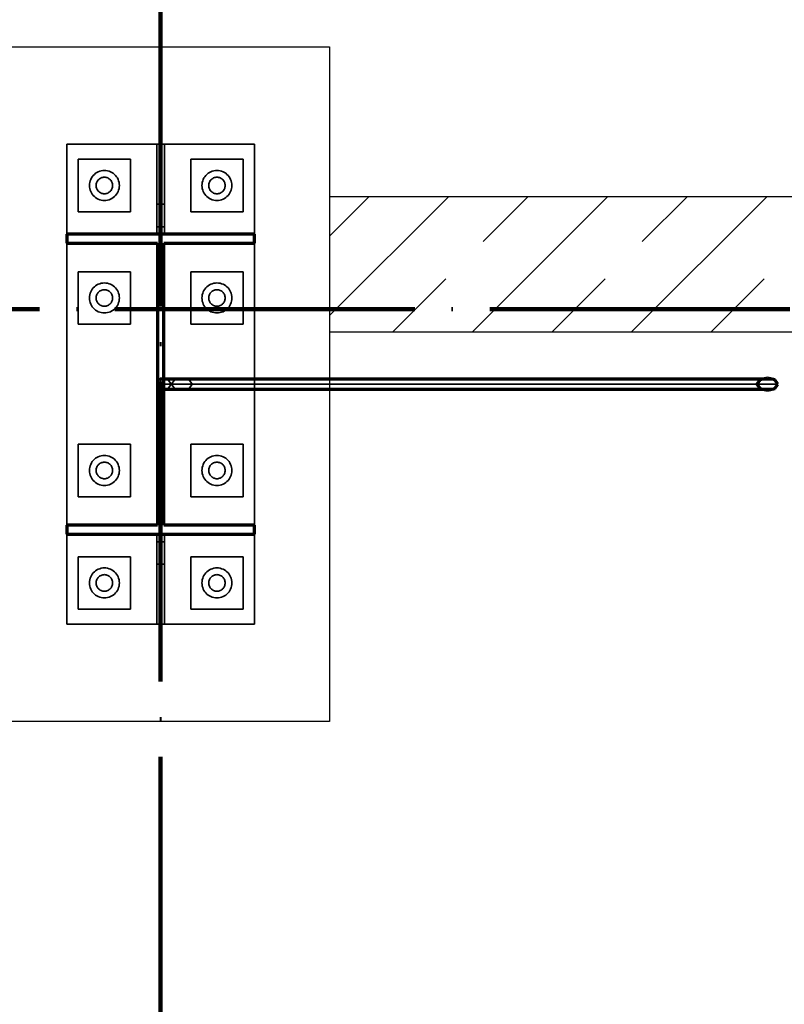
# Model space of a CAD drawing. Header units: millimetres. Extents: x 0 to 60000, y 0 to 29700.
# Tile 24 of 86: x 11731 to 12750, y 20848 to 22161. Entities that reach past the tile are written whole.
import ezdxf

# ---------------------------------------------------------------- set-up
doc = ezdxf.new("R2010")
doc.units = ezdxf.units.MM
for name, pattern in [('ALL_S16', [170, 100, -70]), ('STRICHPUNKT2_S11', [500, 400, -50, 0, -50]), ('STRICHPUNKT2_S5', [1100, 800, -100, 100, -100]), ('VERDECKT2_S2', [270, 200, -70])]:
    doc.linetypes.add(name, pattern=pattern)
for name, color, linetype, lineweight in [('AS_Belki', 7, 'Continuous', 25), ('AS_Blachy', 7, 'Continuous', 25), ('Osie', 30, 'STRICHPUNKT2_S5', 18), ('Standard', 7, 'Continuous', 25), ('Ściana nośna', 7, 'Continuous', 70)]:
    doc.layers.add(name, color=color, linetype=linetype, lineweight=lineweight)

msp = doc.modelspace()

# ---------------------------------------------------------------- linework, layer by layer
at = {"layer": 'AS_Belki', "color": 30, "linetype": 'Continuous', "lineweight": 70, "transparency": 33554687}
for p, q in [((12717.9, 21680.4), (12713.8, 21674.8)), ((12727.7, 21682.8), (12717.9, 21680.4)), ((12737.5, 21680.4), (12727.7, 21682.8)), ((12741.6, 21674.8), (12737.5, 21680.4)), ((12713.8, 21674.8), (12717.9, 21669.1)), ((12717.9, 21669.1), (12727.7, 21666.8)), ((12727.7, 21666.8), (12737.5, 21669.1)), ((12737.5, 21669.1), (12741.6, 21674.8))]:
    msp.add_line(p, q, dxfattribs=at)
at = {"layer": 'AS_Blachy', "color": 30, "linetype": 'Continuous', "lineweight": 70, "transparency": 33554687}
for p, q in [((11794, 21874.8), (11794, 21862.8)), ((12044, 21874.8), (11794, 21874.8)), ((12044, 21862.8), (12044, 21874.8)), ((11794, 21862.8), (11915, 21862.8)), ((11915, 21862.8), (11915, 21486.8)), ((11923, 21862.8), (12044, 21862.8)), ((11923, 21486.8), (11923, 21862.8)), ((11794, 21486.8), (11794, 21474.8)), ((11915, 21486.8), (11794, 21486.8)), ((12044, 21486.8), (11923, 21486.8)), ((12044, 21474.8), (12044, 21486.8)), ((11794, 21474.8), (12044, 21474.8))]:
    msp.add_line(p, q, dxfattribs=at)
at = {"layer": 'Osie', "color": 1, "linetype": 'STRICHPUNKT2_S11', "lineweight": 140, "transparency": 33554687}
for p, q in [((11919, 4274.8), (11919, 25274.8)), ((3356, 21774.8), (44814, 21774.8))]:
    msp.add_line(p, q, dxfattribs=at)
at = {"layer": 'Standard', "color": 3, "linetype": 'Continuous', "lineweight": 25, "transparency": 33554687}
for p, q in [((11694, 22124.8), (12144, 22124.8)), ((12144, 22124.8), (12144, 21924.8)), ((12144, 21744.8), (12144, 21224.8)), ((12144, 21224.8), (11694, 21224.8))]:
    msp.add_line(p, q, dxfattribs=at)
at = {"layer": 'Standard', "color": 8, "linetype": 'Continuous', "lineweight": 35, "transparency": 33554687}
for p, q in [((11794, 21874.8), (11794, 21994.8)), ((11794, 21994.8), (11914, 21994.8)), ((11914, 21994.8), (11914, 21914.8)), ((11914, 21994.8), (11924, 21994.8)), ((11924, 21994.8), (12044, 21994.8)), ((11924, 21994.8), (11924, 21914.8)), ((12044, 21994.8), (12044, 21874.8)), ((11809, 21904.8), (11809, 21974.8)), ((11809, 21974.8), (11879, 21974.8)), ((11879, 21974.8), (11879, 21904.8)), ((11959, 21904.8), (11959, 21974.8)), ((11959, 21974.8), (12029, 21974.8)), ((12029, 21974.8), (12029, 21904.8)), ((11833.2, 21942.1), (11833, 21940.9)), ((11833, 21940.9), (11833, 21939.8)), ((11833, 21939.8), (11833, 21938.6)), ((11833.5, 21943.2), (11833.2, 21942.1)), ((11833.9, 21944.2), (11833.5, 21943.2)), ((11834.5, 21945.3), (11833.9, 21944.2)), ((11835.1, 21946.2), (11834.5, 21945.3)), ((11835.8, 21947.1), (11835.1, 21946.2)), ((11836.6, 21947.9), (11835.8, 21947.1)), ((11837.5, 21948.7), (11836.6, 21947.9)), ((11838.5, 21949.3), (11837.5, 21948.7)), ((11839.5, 21949.8), (11838.5, 21949.3)), ((11840.6, 21950.2), (11839.5, 21949.8)), ((11841.7, 21950.5), (11840.6, 21950.2)), ((11842.8, 21950.7), (11841.7, 21950.5)), ((11844, 21950.8), (11842.8, 21950.7)), ((11845.1, 21950.7), (11844, 21950.8)), ((11846.3, 21950.5), (11845.1, 21950.7)), ((11847.4, 21950.2), (11846.3, 21950.5)), ((11848.4, 21949.8), (11847.4, 21950.2)), ((11849.5, 21949.3), (11848.4, 21949.8)), ((11850.4, 21948.7), (11849.5, 21949.3)), ((11851.3, 21947.9), (11850.4, 21948.7)), ((11852.2, 21947.1), (11851.3, 21947.9)), ((11852.9, 21946.2), (11852.2, 21947.1)), ((11853.5, 21945.3), (11852.9, 21946.2)), ((11854, 21944.2), (11853.5, 21945.3)), ((11854.4, 21943.2), (11854, 21944.2)), ((11854.7, 21942.1), (11854.4, 21943.2)), ((11854.9, 21940.9), (11854.7, 21942.1)), ((11855, 21939.8), (11854.9, 21940.9)), ((11854.9, 21938.6), (11855, 21939.8)), ((11983.2, 21942.1), (11983, 21940.9)), ((11983, 21940.9), (11983, 21939.8)), ((11983, 21939.8), (11983, 21938.6)), ((11983.5, 21943.2), (11983.2, 21942.1)), ((11983.9, 21944.2), (11983.5, 21943.2)), ((11984.4, 21945.3), (11983.9, 21944.2)), ((11985.1, 21946.2), (11984.4, 21945.3)), ((11985.8, 21947.1), (11985.1, 21946.2)), ((11986.6, 21947.9), (11985.8, 21947.1)), ((11987.5, 21948.7), (11986.6, 21947.9)), ((11988.5, 21949.3), (11987.5, 21948.7)), ((11989.5, 21949.8), (11988.5, 21949.3)), ((11990.6, 21950.2), (11989.5, 21949.8)), ((11991.7, 21950.5), (11990.6, 21950.2)), ((11992.8, 21950.7), (11991.7, 21950.5)), ((11994, 21950.8), (11992.8, 21950.7)), ((11995.1, 21950.7), (11994, 21950.8)), ((11996.3, 21950.5), (11995.1, 21950.7)), ((11997.4, 21950.2), (11996.3, 21950.5)), ((11998.5, 21949.8), (11997.4, 21950.2)), ((11999.5, 21949.3), (11998.5, 21949.8)), ((12000.4, 21948.7), (11999.5, 21949.3)), ((12001.3, 21947.9), (12000.4, 21948.7)), ((12002.1, 21947.1), (12001.3, 21947.9)), ((12002.9, 21946.2), (12002.1, 21947.1)), ((12003.5, 21945.3), (12002.9, 21946.2)), ((12004, 21944.2), (12003.5, 21945.3)), ((12004.4, 21943.2), (12004, 21944.2)), ((12004.7, 21942.1), (12004.4, 21943.2)), ((12004.9, 21940.9), (12004.7, 21942.1)), ((12005, 21939.8), (12004.9, 21940.9)), ((12004.9, 21938.6), (12005, 21939.8)), ((11833, 21938.6), (11833.2, 21937.5)), ((11833.2, 21937.5), (11833.5, 21936.4)), ((11833.5, 21936.4), (11833.9, 21935.3)), ((11833.9, 21935.3), (11834.5, 21934.3)), ((11834.5, 21934.3), (11835.1, 21933.3)), ((11835.1, 21933.3), (11835.8, 21932.4)), ((11835.8, 21932.4), (11836.6, 21931.6)), ((11836.6, 21931.6), (11837.5, 21930.9)), ((11837.5, 21930.9), (11838.5, 21930.2)), ((11838.5, 21930.2), (11839.5, 21929.7)), ((11839.5, 21929.7), (11840.6, 21929.3)), ((11840.6, 21929.3), (11841.7, 21929)), ((11841.7, 21929), (11842.8, 21928.8)), ((11842.8, 21928.8), (11844, 21928.8)), ((11844, 21928.8), (11845.1, 21928.8)), ((11845.1, 21928.8), (11846.3, 21929)), ((11846.3, 21929), (11847.4, 21929.3)), ((11847.4, 21929.3), (11848.4, 21929.7)), ((11848.4, 21929.7), (11849.5, 21930.2)), ((11849.5, 21930.2), (11850.4, 21930.9)), ((11850.4, 21930.9), (11851.3, 21931.6)), ((11851.3, 21931.6), (11852.2, 21932.4)), ((11852.2, 21932.4), (11852.9, 21933.3)), ((11852.9, 21933.3), (11853.5, 21934.3)), ((11853.5, 21934.3), (11854, 21935.3)), ((11854, 21935.3), (11854.4, 21936.4)), ((11854.4, 21936.4), (11854.7, 21937.5)), ((11854.7, 21937.5), (11854.9, 21938.6)), ((11983, 21938.6), (11983.2, 21937.5)), ((11983.2, 21937.5), (11983.5, 21936.4)), ((11983.5, 21936.4), (11983.9, 21935.3)), ((11983.9, 21935.3), (11984.4, 21934.3)), ((11984.4, 21934.3), (11985.1, 21933.3)), ((11985.1, 21933.3), (11985.8, 21932.4)), ((11985.8, 21932.4), (11986.6, 21931.6)), ((11986.6, 21931.6), (11987.5, 21930.9)), ((11987.5, 21930.9), (11988.5, 21930.2)), ((11988.5, 21930.2), (11989.5, 21929.7)), ((11989.5, 21929.7), (11990.6, 21929.3)), ((11990.6, 21929.3), (11991.7, 21929)), ((11991.7, 21929), (11992.8, 21928.8)), ((11992.8, 21928.8), (11994, 21928.8)), ((11994, 21928.8), (11995.1, 21928.8)), ((11995.1, 21928.8), (11996.3, 21929)), ((11996.3, 21929), (11997.4, 21929.3)), ((11997.4, 21929.3), (11998.5, 21929.7)), ((11998.5, 21929.7), (11999.5, 21930.2)), ((11999.5, 21930.2), (12000.4, 21930.9)), ((12000.4, 21930.9), (12001.3, 21931.6)), ((12001.3, 21931.6), (12002.1, 21932.4)), ((12002.1, 21932.4), (12002.9, 21933.3)), ((12002.9, 21933.3), (12003.5, 21934.3)), ((12003.5, 21934.3), (12004, 21935.3)), ((12004, 21935.3), (12004.4, 21936.4)), ((12004.4, 21936.4), (12004.7, 21937.5)), ((12004.7, 21937.5), (12004.9, 21938.6)), ((11914, 21914.8), (11914, 21874.8)), ((11914, 21914.8), (11924, 21914.8)), ((11924, 21914.8), (11924, 21874.8)), ((11879, 21904.8), (11809, 21904.8)), ((12029, 21904.8), (11959, 21904.8)), ((11794, 21486.8), (11794, 21862.8)), ((12044, 21862.8), (12044, 21682.8)), ((11809, 21754.8), (11809, 21824.8)), ((11809, 21824.8), (11879, 21824.8)), ((11879, 21824.8), (11879, 21754.8)), ((11959, 21754.8), (11959, 21824.8)), ((11959, 21824.8), (12029, 21824.8)), ((12029, 21824.8), (12029, 21754.8)), ((11835.1, 21796.2), (11834.5, 21795.3)), ((11835.8, 21797.1), (11835.1, 21796.2)), ((11836.6, 21797.9), (11835.8, 21797.1)), ((11837.5, 21798.7), (11836.6, 21797.9)), ((11838.5, 21799.3), (11837.5, 21798.7)), ((11839.5, 21799.8), (11838.5, 21799.3)), ((11840.6, 21800.2), (11839.5, 21799.8)), ((11841.7, 21800.5), (11840.6, 21800.2)), ((11842.8, 21800.7), (11841.7, 21800.5)), ((11844, 21800.8), (11842.8, 21800.7)), ((11845.1, 21800.7), (11844, 21800.8)), ((11846.3, 21800.5), (11845.1, 21800.7)), ((11847.4, 21800.2), (11846.3, 21800.5)), ((11848.4, 21799.8), (11847.4, 21800.2)), ((11849.5, 21799.3), (11848.4, 21799.8)), ((11850.4, 21798.7), (11849.5, 21799.3)), ((11851.3, 21797.9), (11850.4, 21798.7)), ((11852.2, 21797.1), (11851.3, 21797.9)), ((11852.9, 21796.2), (11852.2, 21797.1)), ((11853.5, 21795.3), (11852.9, 21796.2)), ((11985.1, 21796.2), (11984.4, 21795.3)), ((11985.8, 21797.1), (11985.1, 21796.2)), ((11986.6, 21797.9), (11985.8, 21797.1)), ((11987.5, 21798.7), (11986.6, 21797.9)), ((11988.5, 21799.3), (11987.5, 21798.7)), ((11989.5, 21799.8), (11988.5, 21799.3)), ((11990.6, 21800.2), (11989.5, 21799.8)), ((11991.7, 21800.5), (11990.6, 21800.2)), ((11992.8, 21800.7), (11991.7, 21800.5)), ((11994, 21800.8), (11992.8, 21800.7)), ((11995.1, 21800.7), (11994, 21800.8)), ((11996.3, 21800.5), (11995.1, 21800.7)), ((11997.4, 21800.2), (11996.3, 21800.5)), ((11998.5, 21799.8), (11997.4, 21800.2)), ((11999.5, 21799.3), (11998.5, 21799.8)), ((12000.4, 21798.7), (11999.5, 21799.3)), ((12001.3, 21797.9), (12000.4, 21798.7)), ((12002.1, 21797.1), (12001.3, 21797.9)), ((12002.9, 21796.2), (12002.1, 21797.1)), ((12003.5, 21795.3), (12002.9, 21796.2)), ((11833.2, 21792.1), (11833, 21790.9)), ((11833, 21790.9), (11833, 21789.8)), ((11833, 21789.8), (11833, 21788.6)), ((11833, 21788.6), (11833.2, 21787.5)), ((11833.5, 21793.2), (11833.2, 21792.1)), ((11833.2, 21787.5), (11833.5, 21786.4)), ((11833.9, 21794.2), (11833.5, 21793.2)), ((11833.5, 21786.4), (11833.9, 21785.3)), ((11834.5, 21795.3), (11833.9, 21794.2)), ((11833.9, 21785.3), (11834.5, 21784.3)), ((11834.5, 21784.3), (11835.1, 21783.3)), ((11835.1, 21783.3), (11835.8, 21782.4)), ((11835.8, 21782.4), (11836.6, 21781.6)), ((11851.3, 21781.6), (11852.2, 21782.4)), ((11852.2, 21782.4), (11852.9, 21783.3)), ((11852.9, 21783.3), (11853.5, 21784.3)), ((11854, 21794.2), (11853.5, 21795.3)), ((11853.5, 21784.3), (11854, 21785.3)), ((11854.4, 21793.2), (11854, 21794.2)), ((11854, 21785.3), (11854.4, 21786.4)), ((11854.7, 21792.1), (11854.4, 21793.2)), ((11854.4, 21786.4), (11854.7, 21787.5)), ((11854.9, 21790.9), (11854.7, 21792.1)), ((11854.7, 21787.5), (11854.9, 21788.6)), ((11855, 21789.8), (11854.9, 21790.9)), ((11854.9, 21788.6), (11855, 21789.8)), ((11983.2, 21792.1), (11983, 21790.9)), ((11983, 21790.9), (11983, 21789.8)), ((11983, 21789.8), (11983, 21788.6)), ((11983, 21788.6), (11983.2, 21787.5)), ((11983.5, 21793.2), (11983.2, 21792.1)), ((11983.2, 21787.5), (11983.5, 21786.4)), ((11983.9, 21794.2), (11983.5, 21793.2)), ((11983.5, 21786.4), (11983.9, 21785.3)), ((11984.4, 21795.3), (11983.9, 21794.2)), ((11983.9, 21785.3), (11984.4, 21784.3)), ((11984.4, 21784.3), (11985.1, 21783.3)), ((11985.1, 21783.3), (11985.8, 21782.4)), ((11985.8, 21782.4), (11986.6, 21781.6)), ((12001.3, 21781.6), (12002.1, 21782.4)), ((12002.1, 21782.4), (12002.9, 21783.3)), ((12002.9, 21783.3), (12003.5, 21784.3)), ((12004, 21794.2), (12003.5, 21795.3)), ((12003.5, 21784.3), (12004, 21785.3)), ((12004.4, 21793.2), (12004, 21794.2)), ((12004, 21785.3), (12004.4, 21786.4)), ((12004.7, 21792.1), (12004.4, 21793.2)), ((12004.4, 21786.4), (12004.7, 21787.5)), ((12004.9, 21790.9), (12004.7, 21792.1)), ((12004.7, 21787.5), (12004.9, 21788.6)), ((12005, 21789.8), (12004.9, 21790.9)), ((12004.9, 21788.6), (12005, 21789.8)), ((11836.6, 21781.6), (11837.5, 21780.9)), ((11837.5, 21780.9), (11838.5, 21780.2)), ((11838.5, 21780.2), (11839.5, 21779.7)), ((11839.5, 21779.7), (11840.6, 21779.3)), ((11840.6, 21779.3), (11841.7, 21779)), ((11841.7, 21779), (11842.8, 21778.8)), ((11842.8, 21778.8), (11844, 21778.8)), ((11844, 21778.8), (11845.1, 21778.8)), ((11845.1, 21778.8), (11846.3, 21779)), ((11846.3, 21779), (11847.4, 21779.3)), ((11847.4, 21779.3), (11848.4, 21779.7)), ((11848.4, 21779.7), (11849.5, 21780.2)), ((11849.5, 21780.2), (11850.4, 21780.9)), ((11850.4, 21780.9), (11851.3, 21781.6)), ((11986.6, 21781.6), (11987.5, 21780.9)), ((11987.5, 21780.9), (11988.5, 21780.2)), ((11988.5, 21780.2), (11989.5, 21779.7)), ((11989.5, 21779.7), (11990.6, 21779.3)), ((11990.6, 21779.3), (11991.7, 21779)), ((11991.7, 21779), (11992.8, 21778.8)), ((11992.8, 21778.8), (11994, 21778.8)), ((11994, 21778.8), (11995.1, 21778.8)), ((11995.1, 21778.8), (11996.3, 21779)), ((11996.3, 21779), (11997.4, 21779.3)), ((11997.4, 21779.3), (11998.5, 21779.7)), ((11998.5, 21779.7), (11999.5, 21780.2)), ((11999.5, 21780.2), (12000.4, 21780.9)), ((12000.4, 21780.9), (12001.3, 21781.6)), ((11879, 21754.8), (11809, 21754.8)), ((12029, 21754.8), (11959, 21754.8)), ((11933.4, 21674.8), (11937.5, 21680.4)), ((11937.5, 21680.4), (11947.3, 21682.8)), ((12717.9, 21680.4), (11937.5, 21680.4)), ((12727.7, 21682.8), (11947.3, 21682.8)), ((11937.5, 21669.1), (11933.4, 21674.8)), ((12713.8, 21674.8), (11933.4, 21674.8)), ((11947.3, 21666.8), (11937.5, 21669.1)), ((12717.9, 21669.1), (11937.5, 21669.1)), ((11947.3, 21666.8), (12727.7, 21666.8)), ((12044, 21666.8), (12044, 21486.8)), ((11809, 21524.8), (11809, 21594.8)), ((11809, 21594.8), (11879, 21594.8)), ((11879, 21594.8), (11879, 21524.8)), ((11959, 21524.8), (11959, 21594.8)), ((11959, 21594.8), (12029, 21594.8)), ((12029, 21594.8), (12029, 21524.8)), ((11833.2, 21562.1), (11833, 21560.9)), ((11833, 21560.9), (11833, 21559.8)), ((11833, 21559.8), (11833, 21558.6)), ((11833.5, 21563.2), (11833.2, 21562.1)), ((11833.9, 21564.2), (11833.5, 21563.2)), ((11834.5, 21565.3), (11833.9, 21564.2)), ((11835.1, 21566.2), (11834.5, 21565.3)), ((11835.8, 21567.1), (11835.1, 21566.2)), ((11836.6, 21568), (11835.8, 21567.1)), ((11837.5, 21568.7), (11836.6, 21568)), ((11838.5, 21569.3), (11837.5, 21568.7)), ((11839.5, 21569.8), (11838.5, 21569.3)), ((11840.6, 21570.2), (11839.5, 21569.8)), ((11841.7, 21570.5), (11840.6, 21570.2)), ((11842.8, 21570.7), (11841.7, 21570.5)), ((11844, 21570.8), (11842.8, 21570.7)), ((11845.1, 21570.7), (11844, 21570.8)), ((11846.3, 21570.5), (11845.1, 21570.7)), ((11847.4, 21570.2), (11846.3, 21570.5)), ((11848.4, 21569.8), (11847.4, 21570.2)), ((11849.5, 21569.3), (11848.4, 21569.8)), ((11850.4, 21568.7), (11849.5, 21569.3)), ((11851.3, 21568), (11850.4, 21568.7)), ((11852.2, 21567.1), (11851.3, 21568)), ((11852.9, 21566.2), (11852.2, 21567.1)), ((11853.5, 21565.3), (11852.9, 21566.2)), ((11854, 21564.2), (11853.5, 21565.3)), ((11854.4, 21563.2), (11854, 21564.2)), ((11854.7, 21562.1), (11854.4, 21563.2)), ((11854.9, 21560.9), (11854.7, 21562.1)), ((11855, 21559.8), (11854.9, 21560.9)), ((11854.9, 21558.6), (11855, 21559.8)), ((11983.2, 21562.1), (11983, 21560.9)), ((11983, 21560.9), (11983, 21559.8)), ((11983, 21559.8), (11983, 21558.6)), ((11983.5, 21563.2), (11983.2, 21562.1)), ((11983.9, 21564.2), (11983.5, 21563.2)), ((11984.4, 21565.3), (11983.9, 21564.2)), ((11985.1, 21566.2), (11984.4, 21565.3)), ((11985.8, 21567.1), (11985.1, 21566.2)), ((11986.6, 21568), (11985.8, 21567.1)), ((11987.5, 21568.7), (11986.6, 21568)), ((11988.5, 21569.3), (11987.5, 21568.7)), ((11989.5, 21569.8), (11988.5, 21569.3)), ((11990.6, 21570.2), (11989.5, 21569.8)), ((11991.7, 21570.5), (11990.6, 21570.2)), ((11992.8, 21570.7), (11991.7, 21570.5)), ((11994, 21570.8), (11992.8, 21570.7)), ((11995.1, 21570.7), (11994, 21570.8)), ((11996.3, 21570.5), (11995.1, 21570.7)), ((11997.4, 21570.2), (11996.3, 21570.5)), ((11998.5, 21569.8), (11997.4, 21570.2)), ((11999.5, 21569.3), (11998.5, 21569.8)), ((12000.4, 21568.7), (11999.5, 21569.3)), ((12001.3, 21568), (12000.4, 21568.7)), ((12002.1, 21567.1), (12001.3, 21568)), ((12002.9, 21566.2), (12002.1, 21567.1)), ((12003.5, 21565.3), (12002.9, 21566.2)), ((12004, 21564.2), (12003.5, 21565.3)), ((12004.4, 21563.2), (12004, 21564.2)), ((12004.7, 21562.1), (12004.4, 21563.2)), ((12004.9, 21560.9), (12004.7, 21562.1)), ((12005, 21559.8), (12004.9, 21560.9)), ((12004.9, 21558.6), (12005, 21559.8)), ((11833, 21558.6), (11833.2, 21557.5)), ((11833.2, 21557.5), (11833.5, 21556.4)), ((11833.5, 21556.4), (11833.9, 21555.3)), ((11833.9, 21555.3), (11834.5, 21554.3)), ((11834.5, 21554.3), (11835.1, 21553.3)), ((11835.1, 21553.3), (11835.8, 21552.4)), ((11835.8, 21552.4), (11836.6, 21551.6)), ((11836.6, 21551.6), (11837.5, 21550.9)), ((11837.5, 21550.9), (11838.5, 21550.2)), ((11838.5, 21550.2), (11839.5, 21549.7)), ((11839.5, 21549.7), (11840.6, 21549.3)), ((11840.6, 21549.3), (11841.7, 21549)), ((11841.7, 21549), (11842.8, 21548.8)), ((11842.8, 21548.8), (11844, 21548.8)), ((11844, 21548.8), (11845.1, 21548.8)), ((11845.1, 21548.8), (11846.3, 21549)), ((11846.3, 21549), (11847.4, 21549.3)), ((11847.4, 21549.3), (11848.4, 21549.7)), ((11848.4, 21549.7), (11849.5, 21550.2)), ((11849.5, 21550.2), (11850.4, 21550.9)), ((11850.4, 21550.9), (11851.3, 21551.6)), ((11851.3, 21551.6), (11852.2, 21552.4)), ((11852.2, 21552.4), (11852.9, 21553.3)), ((11852.9, 21553.3), (11853.5, 21554.3)), ((11853.5, 21554.3), (11854, 21555.3)), ((11854, 21555.3), (11854.4, 21556.4)), ((11854.4, 21556.4), (11854.7, 21557.5)), ((11854.7, 21557.5), (11854.9, 21558.6)), ((11983, 21558.6), (11983.2, 21557.5)), ((11983.2, 21557.5), (11983.5, 21556.4)), ((11983.5, 21556.4), (11983.9, 21555.3)), ((11983.9, 21555.3), (11984.4, 21554.3)), ((11984.4, 21554.3), (11985.1, 21553.3)), ((11985.1, 21553.3), (11985.8, 21552.4)), ((11985.8, 21552.4), (11986.6, 21551.6)), ((11986.6, 21551.6), (11987.5, 21550.9)), ((11987.5, 21550.9), (11988.5, 21550.2)), ((11988.5, 21550.2), (11989.5, 21549.7)), ((11989.5, 21549.7), (11990.6, 21549.3)), ((11990.6, 21549.3), (11991.7, 21549)), ((11991.7, 21549), (11992.8, 21548.8)), ((11992.8, 21548.8), (11994, 21548.8)), ((11994, 21548.8), (11995.1, 21548.8)), ((11995.1, 21548.8), (11996.3, 21549)), ((11996.3, 21549), (11997.4, 21549.3)), ((11997.4, 21549.3), (11998.5, 21549.7)), ((11998.5, 21549.7), (11999.5, 21550.2)), ((11999.5, 21550.2), (12000.4, 21550.9)), ((12000.4, 21550.9), (12001.3, 21551.6)), ((12001.3, 21551.6), (12002.1, 21552.4)), ((12002.1, 21552.4), (12002.9, 21553.3)), ((12002.9, 21553.3), (12003.5, 21554.3)), ((12003.5, 21554.3), (12004, 21555.3)), ((12004, 21555.3), (12004.4, 21556.4)), ((12004.4, 21556.4), (12004.7, 21557.5)), ((12004.7, 21557.5), (12004.9, 21558.6)), ((11879, 21524.8), (11809, 21524.8)), ((12029, 21524.8), (11959, 21524.8)), ((11794, 21354.8), (11794, 21474.8)), ((11914, 21474.8), (11914, 21434.8)), ((11924, 21474.8), (11924, 21434.8)), ((12044, 21474.8), (12044, 21354.8)), ((11809, 21374.8), (11809, 21444.8)), ((11809, 21444.8), (11879, 21444.8)), ((11879, 21444.8), (11879, 21374.8)), ((11959, 21374.8), (11959, 21444.8)), ((11959, 21444.8), (12029, 21444.8)), ((12029, 21444.8), (12029, 21374.8)), ((11914, 21434.8), (11914, 21354.8)), ((11914, 21434.8), (11924, 21434.8)), ((11924, 21434.8), (11924, 21354.8)), ((11834.5, 21415.3), (11833.9, 21414.2)), ((11835.1, 21416.2), (11834.5, 21415.3)), ((11835.8, 21417.1), (11835.1, 21416.2)), ((11836.6, 21417.9), (11835.8, 21417.1)), ((11837.5, 21418.7), (11836.6, 21417.9)), ((11838.5, 21419.3), (11837.5, 21418.7)), ((11839.5, 21419.8), (11838.5, 21419.3)), ((11840.6, 21420.2), (11839.5, 21419.8)), ((11841.7, 21420.5), (11840.6, 21420.2)), ((11842.8, 21420.7), (11841.7, 21420.5)), ((11844, 21420.8), (11842.8, 21420.7)), ((11845.1, 21420.7), (11844, 21420.8)), ((11846.3, 21420.5), (11845.1, 21420.7)), ((11847.4, 21420.2), (11846.3, 21420.5)), ((11848.4, 21419.8), (11847.4, 21420.2)), ((11849.5, 21419.3), (11848.4, 21419.8)), ((11850.4, 21418.7), (11849.5, 21419.3)), ((11851.3, 21417.9), (11850.4, 21418.7)), ((11852.2, 21417.1), (11851.3, 21417.9)), ((11852.9, 21416.2), (11852.2, 21417.1)), ((11853.5, 21415.3), (11852.9, 21416.2)), ((11854, 21414.2), (11853.5, 21415.3)), ((11984.4, 21415.3), (11983.9, 21414.2)), ((11985.1, 21416.2), (11984.4, 21415.3)), ((11985.8, 21417.1), (11985.1, 21416.2)), ((11986.6, 21417.9), (11985.8, 21417.1)), ((11987.5, 21418.7), (11986.6, 21417.9)), ((11988.5, 21419.3), (11987.5, 21418.7)), ((11989.5, 21419.8), (11988.5, 21419.3)), ((11990.6, 21420.2), (11989.5, 21419.8)), ((11991.7, 21420.5), (11990.6, 21420.2)), ((11992.8, 21420.7), (11991.7, 21420.5)), ((11994, 21420.8), (11992.8, 21420.7)), ((11995.1, 21420.7), (11994, 21420.8)), ((11996.3, 21420.5), (11995.1, 21420.7)), ((11997.4, 21420.2), (11996.3, 21420.5)), ((11998.5, 21419.8), (11997.4, 21420.2)), ((11999.5, 21419.3), (11998.5, 21419.8)), ((12000.4, 21418.7), (11999.5, 21419.3)), ((12001.3, 21417.9), (12000.4, 21418.7)), ((12002.1, 21417.1), (12001.3, 21417.9)), ((12002.9, 21416.2), (12002.1, 21417.1)), ((12003.5, 21415.3), (12002.9, 21416.2)), ((12004, 21414.2), (12003.5, 21415.3)), ((11833.2, 21412.1), (11833, 21410.9)), ((11833, 21410.9), (11833, 21409.8)), ((11833, 21409.8), (11833, 21408.6)), ((11833, 21408.6), (11833.2, 21407.5)), ((11833.5, 21413.2), (11833.2, 21412.1)), ((11833.2, 21407.5), (11833.5, 21406.4)), ((11833.9, 21414.2), (11833.5, 21413.2)), ((11833.5, 21406.4), (11833.9, 21405.3)), ((11833.9, 21405.3), (11834.5, 21404.3)), ((11834.5, 21404.3), (11835.1, 21403.3)), ((11835.1, 21403.3), (11835.8, 21402.4)), ((11835.8, 21402.4), (11836.6, 21401.6)), ((11836.6, 21401.6), (11837.5, 21400.9)), ((11850.4, 21400.9), (11851.3, 21401.6)), ((11851.3, 21401.6), (11852.2, 21402.4)), ((11852.2, 21402.4), (11852.9, 21403.3)), ((11852.9, 21403.3), (11853.5, 21404.3)), ((11853.5, 21404.3), (11854, 21405.3)), ((11854.4, 21413.2), (11854, 21414.2)), ((11854, 21405.3), (11854.4, 21406.4)), ((11854.7, 21412.1), (11854.4, 21413.2)), ((11854.4, 21406.4), (11854.7, 21407.5)), ((11854.9, 21410.9), (11854.7, 21412.1)), ((11854.7, 21407.5), (11854.9, 21408.6)), ((11855, 21409.8), (11854.9, 21410.9)), ((11854.9, 21408.6), (11855, 21409.8)), ((11983.2, 21412.1), (11983, 21410.9)), ((11983, 21410.9), (11983, 21409.8)), ((11983, 21409.8), (11983, 21408.6)), ((11983, 21408.6), (11983.2, 21407.5)), ((11983.5, 21413.2), (11983.2, 21412.1)), ((11983.2, 21407.5), (11983.5, 21406.4)), ((11983.9, 21414.2), (11983.5, 21413.2)), ((11983.5, 21406.4), (11983.9, 21405.3)), ((11983.9, 21405.3), (11984.4, 21404.3)), ((11984.4, 21404.3), (11985.1, 21403.3)), ((11985.1, 21403.3), (11985.8, 21402.4)), ((11985.8, 21402.4), (11986.6, 21401.6)), ((11986.6, 21401.6), (11987.5, 21400.9)), ((12000.4, 21400.9), (12001.3, 21401.6)), ((12001.3, 21401.6), (12002.1, 21402.4)), ((12002.1, 21402.4), (12002.9, 21403.3)), ((12002.9, 21403.3), (12003.5, 21404.3)), ((12003.5, 21404.3), (12004, 21405.3)), ((12004.4, 21413.2), (12004, 21414.2)), ((12004, 21405.3), (12004.4, 21406.4)), ((12004.7, 21412.1), (12004.4, 21413.2)), ((12004.4, 21406.4), (12004.7, 21407.5)), ((12004.9, 21410.9), (12004.7, 21412.1)), ((12004.7, 21407.5), (12004.9, 21408.6)), ((12005, 21409.8), (12004.9, 21410.9)), ((12004.9, 21408.6), (12005, 21409.8)), ((11837.5, 21400.9), (11838.5, 21400.2)), ((11838.5, 21400.2), (11839.5, 21399.7)), ((11839.5, 21399.7), (11840.6, 21399.3)), ((11840.6, 21399.3), (11841.7, 21399)), ((11841.7, 21399), (11842.8, 21398.8)), ((11842.8, 21398.8), (11844, 21398.8)), ((11844, 21398.8), (11845.1, 21398.8)), ((11845.1, 21398.8), (11846.3, 21399)), ((11846.3, 21399), (11847.4, 21399.3)), ((11847.4, 21399.3), (11848.4, 21399.7)), ((11848.4, 21399.7), (11849.5, 21400.2)), ((11849.5, 21400.2), (11850.4, 21400.9)), ((11987.5, 21400.9), (11988.5, 21400.2)), ((11988.5, 21400.2), (11989.5, 21399.7)), ((11989.5, 21399.7), (11990.6, 21399.3)), ((11990.6, 21399.3), (11991.7, 21399)), ((11991.7, 21399), (11992.8, 21398.8)), ((11992.8, 21398.8), (11994, 21398.8)), ((11994, 21398.8), (11995.1, 21398.8)), ((11995.1, 21398.8), (11996.3, 21399)), ((11996.3, 21399), (11997.4, 21399.3)), ((11997.4, 21399.3), (11998.5, 21399.7)), ((11998.5, 21399.7), (11999.5, 21400.2)), ((11999.5, 21400.2), (12000.4, 21400.9)), ((11879, 21374.8), (11809, 21374.8)), ((12029, 21374.8), (11959, 21374.8)), ((11914, 21354.8), (11794, 21354.8)), ((11914, 21354.8), (11924, 21354.8)), ((12044, 21354.8), (11924, 21354.8))]:
    msp.add_line(p, q, dxfattribs=at)
at = {"layer": 'Standard', "color": 8, "linetype": 'VERDECKT2_S2', "lineweight": 35, "transparency": 33554687}
for p, q in [((11829.1, 21953.1), (11827.8, 21951.5)), ((11830.6, 21954.6), (11829.1, 21953.1)), ((11832.2, 21956), (11830.6, 21954.6)), ((11834, 21957.1), (11832.2, 21956)), ((11835.8, 21958), (11834, 21957.1)), ((11837.8, 21958.8), (11835.8, 21958)), ((11839.8, 21959.3), (11837.8, 21958.8)), ((11841.9, 21959.7), (11839.8, 21959.3)), ((11844, 21959.8), (11841.9, 21959.7)), ((11846.1, 21959.7), (11844, 21959.8)), ((11848.1, 21959.3), (11846.1, 21959.7)), ((11850.2, 21958.8), (11848.1, 21959.3)), ((11852.1, 21958), (11850.2, 21958.8)), ((11854, 21957.1), (11852.1, 21958)), ((11855.7, 21956), (11854, 21957.1)), ((11857.4, 21954.6), (11855.7, 21956)), ((11858.8, 21953.1), (11857.4, 21954.6)), ((11860.2, 21951.5), (11858.8, 21953.1)), ((11979.1, 21953.1), (11977.8, 21951.5)), ((11980.6, 21954.6), (11979.1, 21953.1)), ((11982.2, 21956), (11980.6, 21954.6)), ((11984, 21957.1), (11982.2, 21956)), ((11985.8, 21958), (11984, 21957.1)), ((11987.8, 21958.8), (11985.8, 21958)), ((11989.8, 21959.3), (11987.8, 21958.8)), ((11991.9, 21959.7), (11989.8, 21959.3)), ((11994, 21959.8), (11991.9, 21959.7)), ((11996.1, 21959.7), (11994, 21959.8)), ((11998.1, 21959.3), (11996.1, 21959.7)), ((12000.2, 21958.8), (11998.1, 21959.3)), ((12002.1, 21958), (12000.2, 21958.8)), ((12004, 21957.1), (12002.1, 21958)), ((12005.7, 21956), (12004, 21957.1)), ((12007.4, 21954.6), (12005.7, 21956)), ((12008.8, 21953.1), (12007.4, 21954.6)), ((12010.2, 21951.5), (12008.8, 21953.1)), ((11824.1, 21941.9), (11824, 21939.8)), ((11824, 21939.8), (11824.1, 21937.7)), ((11824.4, 21943.9), (11824.1, 21941.9)), ((11825, 21945.9), (11824.4, 21943.9)), ((11825.7, 21947.9), (11825, 21945.9)), ((11826.7, 21949.8), (11825.7, 21947.9)), ((11827.8, 21951.5), (11826.7, 21949.8)), ((11861.3, 21949.8), (11860.2, 21951.5)), ((11862.3, 21947.9), (11861.3, 21949.8)), ((11863, 21945.9), (11862.3, 21947.9)), ((11863.5, 21943.9), (11863, 21945.9)), ((11863.9, 21941.9), (11863.5, 21943.9)), ((11864, 21939.8), (11863.9, 21941.9)), ((11863.9, 21937.7), (11864, 21939.8)), ((11974.1, 21941.9), (11974, 21939.8)), ((11974, 21939.8), (11974.1, 21937.7)), ((11974.4, 21943.9), (11974.1, 21941.9)), ((11975, 21945.9), (11974.4, 21943.9)), ((11975.7, 21947.9), (11975, 21945.9)), ((11976.7, 21949.8), (11975.7, 21947.9)), ((11977.8, 21951.5), (11976.7, 21949.8)), ((12011.3, 21949.8), (12010.2, 21951.5)), ((12012.2, 21947.9), (12011.3, 21949.8)), ((12013, 21945.9), (12012.2, 21947.9)), ((12013.5, 21943.9), (12013, 21945.9)), ((12013.9, 21941.9), (12013.5, 21943.9)), ((12014, 21939.8), (12013.9, 21941.9)), ((12013.9, 21937.7), (12014, 21939.8)), ((11824.1, 21937.7), (11824.4, 21935.6)), ((11824.4, 21935.6), (11825, 21933.6)), ((11825, 21933.6), (11825.7, 21931.6)), ((11825.7, 21931.6), (11826.7, 21929.8)), ((11826.7, 21929.8), (11827.8, 21928)), ((11827.8, 21928), (11829.1, 21926.4)), ((11858.8, 21926.4), (11860.2, 21928)), ((11860.2, 21928), (11861.3, 21929.8)), ((11861.3, 21929.8), (11862.3, 21931.6)), ((11862.3, 21931.6), (11863, 21933.6)), ((11863, 21933.6), (11863.5, 21935.6)), ((11863.5, 21935.6), (11863.9, 21937.7)), ((11974.1, 21937.7), (11974.4, 21935.6)), ((11974.4, 21935.6), (11975, 21933.6)), ((11975, 21933.6), (11975.7, 21931.6)), ((11975.7, 21931.6), (11976.7, 21929.8)), ((11976.7, 21929.8), (11977.8, 21928)), ((11977.8, 21928), (11979.1, 21926.4)), ((12008.8, 21926.4), (12010.2, 21928)), ((12010.2, 21928), (12011.3, 21929.8)), ((12011.3, 21929.8), (12012.2, 21931.6)), ((12012.2, 21931.6), (12013, 21933.6)), ((12013, 21933.6), (12013.5, 21935.6)), ((12013.5, 21935.6), (12013.9, 21937.7)), ((11829.1, 21926.4), (11830.6, 21924.9)), ((11830.6, 21924.9), (11832.2, 21923.6)), ((11832.2, 21923.6), (11834, 21922.4)), ((11834, 21922.4), (11835.8, 21921.5)), ((11835.8, 21921.5), (11837.8, 21920.8)), ((11837.8, 21920.8), (11839.8, 21920.2)), ((11839.8, 21920.2), (11841.9, 21919.9)), ((11841.9, 21919.9), (11844, 21919.8)), ((11844, 21919.8), (11846.1, 21919.9)), ((11846.1, 21919.9), (11848.1, 21920.2)), ((11848.1, 21920.2), (11850.2, 21920.8)), ((11850.2, 21920.8), (11852.1, 21921.5)), ((11852.1, 21921.5), (11854, 21922.4)), ((11854, 21922.4), (11855.7, 21923.6)), ((11855.7, 21923.6), (11857.4, 21924.9)), ((11857.4, 21924.9), (11858.8, 21926.4)), ((11979.1, 21926.4), (11980.6, 21924.9)), ((11980.6, 21924.9), (11982.2, 21923.6)), ((11982.2, 21923.6), (11984, 21922.4)), ((11984, 21922.4), (11985.8, 21921.5)), ((11985.8, 21921.5), (11987.8, 21920.8)), ((11987.8, 21920.8), (11989.8, 21920.2)), ((11989.8, 21920.2), (11991.9, 21919.9)), ((11991.9, 21919.9), (11994, 21919.8)), ((11994, 21919.8), (11996.1, 21919.9)), ((11996.1, 21919.9), (11998.1, 21920.2)), ((11998.1, 21920.2), (12000.2, 21920.8)), ((12000.2, 21920.8), (12002.1, 21921.5)), ((12002.1, 21921.5), (12004, 21922.4)), ((12004, 21922.4), (12005.7, 21923.6)), ((12005.7, 21923.6), (12007.4, 21924.9)), ((12007.4, 21924.9), (12008.8, 21926.4)), ((11914, 21884.8), (11924, 21884.8)), ((11837.8, 21808.8), (11835.8, 21808)), ((11839.8, 21809.3), (11837.8, 21808.8)), ((11841.9, 21809.7), (11839.8, 21809.3)), ((11844, 21809.8), (11841.9, 21809.7)), ((11846.1, 21809.7), (11844, 21809.8)), ((11848.1, 21809.3), (11846.1, 21809.7)), ((11850.2, 21808.8), (11848.1, 21809.3)), ((11852.1, 21808), (11850.2, 21808.8)), ((11987.8, 21808.8), (11985.8, 21808)), ((11989.8, 21809.3), (11987.8, 21808.8)), ((11991.9, 21809.7), (11989.8, 21809.3)), ((11994, 21809.8), (11991.9, 21809.7)), ((11996.1, 21809.7), (11994, 21809.8)), ((11998.1, 21809.3), (11996.1, 21809.7)), ((12000.2, 21808.8), (11998.1, 21809.3)), ((12002.1, 21808), (12000.2, 21808.8)), ((11825, 21796), (11824.4, 21793.9)), ((11825.7, 21797.9), (11825, 21796)), ((11826.7, 21799.8), (11825.7, 21797.9)), ((11827.8, 21801.5), (11826.7, 21799.8)), ((11829.1, 21803.2), (11827.8, 21801.5)), ((11830.6, 21804.6), (11829.1, 21803.2)), ((11832.2, 21806), (11830.6, 21804.6)), ((11834, 21807.1), (11832.2, 21806)), ((11835.8, 21808), (11834, 21807.1)), ((11854, 21807.1), (11852.1, 21808)), ((11855.7, 21806), (11854, 21807.1)), ((11857.4, 21804.6), (11855.7, 21806)), ((11858.8, 21803.2), (11857.4, 21804.6)), ((11860.2, 21801.5), (11858.8, 21803.2)), ((11861.3, 21799.8), (11860.2, 21801.5)), ((11862.3, 21797.9), (11861.3, 21799.8)), ((11863, 21796), (11862.3, 21797.9)), ((11863.5, 21793.9), (11863, 21796)), ((11975, 21796), (11974.4, 21793.9)), ((11975.7, 21797.9), (11975, 21796)), ((11976.7, 21799.8), (11975.7, 21797.9)), ((11977.8, 21801.5), (11976.7, 21799.8)), ((11979.1, 21803.2), (11977.8, 21801.5)), ((11980.6, 21804.6), (11979.1, 21803.2)), ((11982.2, 21806), (11980.6, 21804.6)), ((11984, 21807.1), (11982.2, 21806)), ((11985.8, 21808), (11984, 21807.1)), ((12004, 21807.1), (12002.1, 21808)), ((12005.7, 21806), (12004, 21807.1)), ((12007.4, 21804.6), (12005.7, 21806)), ((12008.8, 21803.2), (12007.4, 21804.6)), ((12010.2, 21801.5), (12008.8, 21803.2)), ((12011.3, 21799.8), (12010.2, 21801.5)), ((12012.2, 21797.9), (12011.3, 21799.8)), ((12013, 21796), (12012.2, 21797.9)), ((12013.5, 21793.9), (12013, 21796)), ((11824.1, 21791.9), (11824, 21789.8)), ((11824, 21789.8), (11824.1, 21787.7)), ((11824.4, 21793.9), (11824.1, 21791.9)), ((11824.1, 21787.7), (11824.4, 21785.6)), ((11824.4, 21785.6), (11825, 21783.6)), ((11825, 21783.6), (11825.7, 21781.6)), ((11862.3, 21781.6), (11863, 21783.6)), ((11863, 21783.6), (11863.5, 21785.6)), ((11863.9, 21791.9), (11863.5, 21793.9)), ((11863.5, 21785.6), (11863.9, 21787.7)), ((11864, 21789.8), (11863.9, 21791.9)), ((11863.9, 21787.7), (11864, 21789.8)), ((11974.1, 21791.9), (11974, 21789.8)), ((11974, 21789.8), (11974.1, 21787.7)), ((11974.4, 21793.9), (11974.1, 21791.9)), ((11974.1, 21787.7), (11974.4, 21785.6)), ((11974.4, 21785.6), (11975, 21783.6)), ((11975, 21783.6), (11975.7, 21781.6)), ((12012.2, 21781.6), (12013, 21783.6)), ((12013, 21783.6), (12013.5, 21785.6)), ((12013.9, 21791.9), (12013.5, 21793.9)), ((12013.5, 21785.6), (12013.9, 21787.7)), ((12014, 21789.8), (12013.9, 21791.9)), ((12013.9, 21787.7), (12014, 21789.8)), ((11825.7, 21781.6), (11826.7, 21779.8)), ((11826.7, 21779.8), (11827.8, 21778)), ((11827.8, 21778), (11829.1, 21776.4)), ((11829.1, 21776.4), (11830.6, 21774.9)), ((11830.6, 21774.9), (11832.2, 21773.6)), ((11832.2, 21773.6), (11834, 21772.4)), ((11834, 21772.4), (11835.8, 21771.5)), ((11835.8, 21771.5), (11837.8, 21770.7)), ((11837.8, 21770.7), (11839.8, 21770.2)), ((11839.8, 21770.2), (11841.9, 21769.9)), ((11841.9, 21769.9), (11844, 21769.8)), ((11844, 21769.8), (11846.1, 21769.9)), ((11846.1, 21769.9), (11848.1, 21770.2)), ((11848.1, 21770.2), (11850.2, 21770.7)), ((11850.2, 21770.7), (11852.1, 21771.5)), ((11852.1, 21771.5), (11854, 21772.4)), ((11854, 21772.4), (11855.7, 21773.6)), ((11855.7, 21773.6), (11857.4, 21774.9)), ((11857.4, 21774.9), (11858.8, 21776.4)), ((11858.8, 21776.4), (11860.2, 21778)), ((11860.2, 21778), (11861.3, 21779.8)), ((11861.3, 21779.8), (11862.3, 21781.6)), ((11975.7, 21781.6), (11976.7, 21779.8)), ((11976.7, 21779.8), (11977.8, 21778)), ((11977.8, 21778), (11979.1, 21776.4)), ((11979.1, 21776.4), (11980.6, 21774.9)), ((11980.6, 21774.9), (11982.2, 21773.6)), ((11982.2, 21773.6), (11984, 21772.4)), ((11984, 21772.4), (11985.8, 21771.5)), ((11985.8, 21771.5), (11987.8, 21770.7)), ((11987.8, 21770.7), (11989.8, 21770.2)), ((11989.8, 21770.2), (11991.9, 21769.9)), ((11991.9, 21769.9), (11994, 21769.8)), ((11994, 21769.8), (11996.1, 21769.9)), ((11996.1, 21769.9), (11998.1, 21770.2)), ((11998.1, 21770.2), (12000.2, 21770.7)), ((12000.2, 21770.7), (12002.1, 21771.5)), ((12002.1, 21771.5), (12004, 21772.4)), ((12004, 21772.4), (12005.7, 21773.6)), ((12005.7, 21773.6), (12007.4, 21774.9)), ((12007.4, 21774.9), (12008.8, 21776.4)), ((12008.8, 21776.4), (12010.2, 21778)), ((12010.2, 21778), (12011.3, 21779.8)), ((12011.3, 21779.8), (12012.2, 21781.6)), ((11915.7, 21680.4), (11914.4, 21674.8)), ((11919, 21682.8), (11915.7, 21680.4)), ((11937.5, 21680.4), (11915.7, 21680.4)), ((11919, 21682.8), (11919, 21666.8)), ((11922.2, 21680.4), (11919, 21682.8)), ((11928.8, 21680.4), (11919, 21682.8)), ((11947.3, 21682.8), (11919, 21682.8)), ((11923.6, 21674.8), (11922.2, 21680.4)), ((11932.8, 21674.8), (11928.8, 21680.4)), ((11947.3, 21682.8), (11957.1, 21680.4)), ((11957.1, 21680.4), (11961.1, 21674.8)), ((12044, 21682.8), (12044, 21666.8)), ((12737.5, 21680.4), (12717.9, 21680.4)), ((11914.4, 21674.8), (11915.7, 21669.1)), ((11933.4, 21674.8), (11914.4, 21674.8)), ((11915.7, 21669.1), (11919, 21666.8)), ((11937.5, 21669.1), (11915.7, 21669.1)), ((11919, 21666.8), (11922.2, 21669.1)), ((11919, 21666.8), (11928.8, 21669.1)), ((11919, 21666.8), (11947.3, 21666.8)), ((11922.2, 21669.1), (11923.6, 21674.8)), ((11928.8, 21669.1), (11932.8, 21674.8)), ((11957.1, 21669.1), (11947.3, 21666.8)), ((11961.1, 21674.8), (11957.1, 21669.1)), ((12741.6, 21674.8), (12713.8, 21674.8)), ((12737.5, 21669.1), (12717.9, 21669.1)), ((11829.1, 21573.2), (11827.8, 21571.5)), ((11830.6, 21574.6), (11829.1, 21573.2)), ((11832.2, 21576), (11830.6, 21574.6)), ((11834, 21577.1), (11832.2, 21576)), ((11835.8, 21578), (11834, 21577.1)), ((11837.8, 21578.8), (11835.8, 21578)), ((11839.8, 21579.3), (11837.8, 21578.8)), ((11841.9, 21579.7), (11839.8, 21579.3)), ((11844, 21579.8), (11841.9, 21579.7)), ((11846.1, 21579.7), (11844, 21579.8)), ((11848.1, 21579.3), (11846.1, 21579.7)), ((11850.2, 21578.8), (11848.1, 21579.3)), ((11852.1, 21578), (11850.2, 21578.8)), ((11854, 21577.1), (11852.1, 21578)), ((11855.7, 21576), (11854, 21577.1)), ((11857.4, 21574.6), (11855.7, 21576)), ((11858.8, 21573.2), (11857.4, 21574.6)), ((11860.2, 21571.5), (11858.8, 21573.2)), ((11979.1, 21573.2), (11977.8, 21571.5)), ((11980.6, 21574.6), (11979.1, 21573.2)), ((11982.2, 21576), (11980.6, 21574.6)), ((11984, 21577.1), (11982.2, 21576)), ((11985.8, 21578), (11984, 21577.1)), ((11987.8, 21578.8), (11985.8, 21578)), ((11989.8, 21579.3), (11987.8, 21578.8)), ((11991.9, 21579.7), (11989.8, 21579.3)), ((11994, 21579.8), (11991.9, 21579.7)), ((11996.1, 21579.7), (11994, 21579.8)), ((11998.1, 21579.3), (11996.1, 21579.7)), ((12000.2, 21578.8), (11998.1, 21579.3)), ((12002.1, 21578), (12000.2, 21578.8)), ((12004, 21577.1), (12002.1, 21578)), ((12005.7, 21576), (12004, 21577.1)), ((12007.4, 21574.6), (12005.7, 21576)), ((12008.8, 21573.2), (12007.4, 21574.6)), ((12010.2, 21571.5), (12008.8, 21573.2)), ((11824.1, 21561.9), (11824, 21559.8)), ((11824, 21559.8), (11824.1, 21557.7)), ((11824.4, 21563.9), (11824.1, 21561.9)), ((11825, 21565.9), (11824.4, 21563.9)), ((11825.7, 21567.9), (11825, 21565.9)), ((11826.7, 21569.8), (11825.7, 21567.9)), ((11827.8, 21571.5), (11826.7, 21569.8)), ((11861.3, 21569.8), (11860.2, 21571.5)), ((11862.3, 21567.9), (11861.3, 21569.8)), ((11863, 21565.9), (11862.3, 21567.9)), ((11863.5, 21563.9), (11863, 21565.9)), ((11863.9, 21561.9), (11863.5, 21563.9)), ((11864, 21559.8), (11863.9, 21561.9)), ((11863.9, 21557.7), (11864, 21559.8)), ((11974.1, 21561.9), (11974, 21559.8)), ((11974, 21559.8), (11974.1, 21557.7)), ((11974.4, 21563.9), (11974.1, 21561.9)), ((11975, 21565.9), (11974.4, 21563.9)), ((11975.7, 21567.9), (11975, 21565.9)), ((11976.7, 21569.8), (11975.7, 21567.9)), ((11977.8, 21571.5), (11976.7, 21569.8)), ((12011.3, 21569.8), (12010.2, 21571.5)), ((12012.2, 21567.9), (12011.3, 21569.8)), ((12013, 21565.9), (12012.2, 21567.9)), ((12013.5, 21563.9), (12013, 21565.9)), ((12013.9, 21561.9), (12013.5, 21563.9)), ((12014, 21559.8), (12013.9, 21561.9)), ((12013.9, 21557.7), (12014, 21559.8)), ((11824.1, 21557.7), (11824.4, 21555.6)), ((11824.4, 21555.6), (11825, 21553.6)), ((11825, 21553.6), (11825.7, 21551.6)), ((11825.7, 21551.6), (11826.7, 21549.8)), ((11826.7, 21549.8), (11827.8, 21548)), ((11827.8, 21548), (11829.1, 21546.4)), ((11829.1, 21546.4), (11830.6, 21544.9)), ((11857.4, 21544.9), (11858.8, 21546.4)), ((11858.8, 21546.4), (11860.2, 21548)), ((11860.2, 21548), (11861.3, 21549.8)), ((11861.3, 21549.8), (11862.3, 21551.6)), ((11862.3, 21551.6), (11863, 21553.6)), ((11863, 21553.6), (11863.5, 21555.6)), ((11863.5, 21555.6), (11863.9, 21557.7)), ((11974.1, 21557.7), (11974.4, 21555.6)), ((11974.4, 21555.6), (11975, 21553.6)), ((11975, 21553.6), (11975.7, 21551.6)), ((11975.7, 21551.6), (11976.7, 21549.8)), ((11976.7, 21549.8), (11977.8, 21548)), ((11977.8, 21548), (11979.1, 21546.4)), ((11979.1, 21546.4), (11980.6, 21544.9)), ((12007.4, 21544.9), (12008.8, 21546.4)), ((12008.8, 21546.4), (12010.2, 21548)), ((12010.2, 21548), (12011.3, 21549.8)), ((12011.3, 21549.8), (12012.2, 21551.6)), ((12012.2, 21551.6), (12013, 21553.6)), ((12013, 21553.6), (12013.5, 21555.6)), ((12013.5, 21555.6), (12013.9, 21557.7)), ((11830.6, 21544.9), (11832.2, 21543.6)), ((11832.2, 21543.6), (11834, 21542.4)), ((11834, 21542.4), (11835.8, 21541.5)), ((11835.8, 21541.5), (11837.8, 21540.8)), ((11837.8, 21540.8), (11839.8, 21540.2)), ((11839.8, 21540.2), (11841.9, 21539.9)), ((11841.9, 21539.9), (11844, 21539.8)), ((11844, 21539.8), (11846.1, 21539.9)), ((11846.1, 21539.9), (11848.1, 21540.2)), ((11848.1, 21540.2), (11850.2, 21540.8)), ((11850.2, 21540.8), (11852.1, 21541.5)), ((11852.1, 21541.5), (11854, 21542.4)), ((11854, 21542.4), (11855.7, 21543.6)), ((11855.7, 21543.6), (11857.4, 21544.9)), ((11980.6, 21544.9), (11982.2, 21543.6)), ((11982.2, 21543.6), (11984, 21542.4)), ((11984, 21542.4), (11985.8, 21541.5)), ((11985.8, 21541.5), (11987.8, 21540.8)), ((11987.8, 21540.8), (11989.8, 21540.2)), ((11989.8, 21540.2), (11991.9, 21539.9)), ((11991.9, 21539.9), (11994, 21539.8)), ((11994, 21539.8), (11996.1, 21539.9)), ((11996.1, 21539.9), (11998.1, 21540.2)), ((11998.1, 21540.2), (12000.2, 21540.8)), ((12000.2, 21540.8), (12002.1, 21541.5)), ((12002.1, 21541.5), (12004, 21542.4)), ((12004, 21542.4), (12005.7, 21543.6)), ((12005.7, 21543.6), (12007.4, 21544.9)), ((11914, 21464.8), (11924, 21464.8)), ((11835.8, 21428), (11834, 21427.1)), ((11837.8, 21428.8), (11835.8, 21428)), ((11839.8, 21429.3), (11837.8, 21428.8)), ((11841.9, 21429.7), (11839.8, 21429.3)), ((11844, 21429.8), (11841.9, 21429.7)), ((11846.1, 21429.7), (11844, 21429.8)), ((11848.1, 21429.3), (11846.1, 21429.7)), ((11850.2, 21428.8), (11848.1, 21429.3)), ((11852.1, 21428), (11850.2, 21428.8)), ((11854, 21427.1), (11852.1, 21428)), ((11985.8, 21428), (11984, 21427.1)), ((11987.8, 21428.8), (11985.8, 21428)), ((11989.8, 21429.3), (11987.8, 21428.8)), ((11991.9, 21429.7), (11989.8, 21429.3)), ((11994, 21429.8), (11991.9, 21429.7)), ((11996.1, 21429.7), (11994, 21429.8)), ((11998.1, 21429.3), (11996.1, 21429.7)), ((12000.2, 21428.8), (11998.1, 21429.3)), ((12002.1, 21428), (12000.2, 21428.8)), ((12004, 21427.1), (12002.1, 21428)), ((11825, 21416), (11824.4, 21413.9)), ((11825.7, 21417.9), (11825, 21416)), ((11826.7, 21419.8), (11825.7, 21417.9)), ((11827.8, 21421.5), (11826.7, 21419.8)), ((11829.1, 21423.2), (11827.8, 21421.5)), ((11830.6, 21424.6), (11829.1, 21423.2)), ((11832.2, 21426), (11830.6, 21424.6)), ((11834, 21427.1), (11832.2, 21426)), ((11855.7, 21426), (11854, 21427.1)), ((11857.4, 21424.6), (11855.7, 21426)), ((11858.8, 21423.2), (11857.4, 21424.6)), ((11860.2, 21421.5), (11858.8, 21423.2)), ((11861.3, 21419.8), (11860.2, 21421.5)), ((11862.3, 21417.9), (11861.3, 21419.8)), ((11863, 21416), (11862.3, 21417.9)), ((11863.5, 21413.9), (11863, 21416)), ((11975, 21416), (11974.4, 21413.9)), ((11975.7, 21417.9), (11975, 21416)), ((11976.7, 21419.8), (11975.7, 21417.9)), ((11977.8, 21421.5), (11976.7, 21419.8)), ((11979.1, 21423.2), (11977.8, 21421.5)), ((11980.6, 21424.6), (11979.1, 21423.2)), ((11982.2, 21426), (11980.6, 21424.6)), ((11984, 21427.1), (11982.2, 21426)), ((12005.7, 21426), (12004, 21427.1)), ((12007.4, 21424.6), (12005.7, 21426)), ((12008.8, 21423.2), (12007.4, 21424.6)), ((12010.2, 21421.5), (12008.8, 21423.2)), ((12011.3, 21419.8), (12010.2, 21421.5)), ((12012.2, 21417.9), (12011.3, 21419.8)), ((12013, 21416), (12012.2, 21417.9)), ((12013.5, 21413.9), (12013, 21416)), ((11824.1, 21411.9), (11824, 21409.8)), ((11824, 21409.8), (11824.1, 21407.7)), ((11824.4, 21413.9), (11824.1, 21411.9)), ((11824.1, 21407.7), (11824.4, 21405.6)), ((11824.4, 21405.6), (11825, 21403.6)), ((11825, 21403.6), (11825.7, 21401.6)), ((11825.7, 21401.6), (11826.7, 21399.8)), ((11861.3, 21399.8), (11862.3, 21401.6)), ((11862.3, 21401.6), (11863, 21403.6)), ((11863, 21403.6), (11863.5, 21405.6)), ((11863.9, 21411.9), (11863.5, 21413.9)), ((11863.5, 21405.6), (11863.9, 21407.7)), ((11864, 21409.8), (11863.9, 21411.9)), ((11863.9, 21407.7), (11864, 21409.8)), ((11974.1, 21411.9), (11974, 21409.8)), ((11974, 21409.8), (11974.1, 21407.7)), ((11974.4, 21413.9), (11974.1, 21411.9)), ((11974.1, 21407.7), (11974.4, 21405.6)), ((11974.4, 21405.6), (11975, 21403.6)), ((11975, 21403.6), (11975.7, 21401.6)), ((11975.7, 21401.6), (11976.7, 21399.8)), ((12011.3, 21399.8), (12012.2, 21401.6)), ((12012.2, 21401.6), (12013, 21403.6)), ((12013, 21403.6), (12013.5, 21405.6)), ((12013.9, 21411.9), (12013.5, 21413.9)), ((12013.5, 21405.6), (12013.9, 21407.7)), ((12014, 21409.8), (12013.9, 21411.9)), ((12013.9, 21407.7), (12014, 21409.8)), ((11826.7, 21399.8), (11827.8, 21398)), ((11827.8, 21398), (11829.1, 21396.4)), ((11829.1, 21396.4), (11830.6, 21394.9)), ((11830.6, 21394.9), (11832.2, 21393.6)), ((11832.2, 21393.6), (11834, 21392.4)), ((11834, 21392.4), (11835.8, 21391.5)), ((11835.8, 21391.5), (11837.8, 21390.7)), ((11837.8, 21390.7), (11839.8, 21390.2)), ((11839.8, 21390.2), (11841.9, 21389.9)), ((11841.9, 21389.9), (11844, 21389.8)), ((11844, 21389.8), (11846.1, 21389.9)), ((11846.1, 21389.9), (11848.1, 21390.2)), ((11848.1, 21390.2), (11850.2, 21390.7)), ((11850.2, 21390.7), (11852.1, 21391.5)), ((11852.1, 21391.5), (11854, 21392.4)), ((11854, 21392.4), (11855.7, 21393.6)), ((11855.7, 21393.6), (11857.4, 21394.9)), ((11857.4, 21394.9), (11858.8, 21396.4)), ((11858.8, 21396.4), (11860.2, 21398)), ((11860.2, 21398), (11861.3, 21399.8)), ((11976.7, 21399.8), (11977.8, 21398)), ((11977.8, 21398), (11979.1, 21396.4)), ((11979.1, 21396.4), (11980.6, 21394.9)), ((11980.6, 21394.9), (11982.2, 21393.6)), ((11982.2, 21393.6), (11984, 21392.4)), ((11984, 21392.4), (11985.8, 21391.5)), ((11985.8, 21391.5), (11987.8, 21390.7)), ((11987.8, 21390.7), (11989.8, 21390.2)), ((11989.8, 21390.2), (11991.9, 21389.9)), ((11991.9, 21389.9), (11994, 21389.8)), ((11994, 21389.8), (11996.1, 21389.9)), ((11996.1, 21389.9), (11998.1, 21390.2)), ((11998.1, 21390.2), (12000.2, 21390.7)), ((12000.2, 21390.7), (12002.1, 21391.5)), ((12002.1, 21391.5), (12004, 21392.4)), ((12004, 21392.4), (12005.7, 21393.6)), ((12005.7, 21393.6), (12007.4, 21394.9)), ((12007.4, 21394.9), (12008.8, 21396.4)), ((12008.8, 21396.4), (12010.2, 21398)), ((12010.2, 21398), (12011.3, 21399.8))]:
    msp.add_line(p, q, dxfattribs=at)
at = {"layer": 'Ściana nośna', "color": 8, "linetype": 'Continuous', "lineweight": 35, "transparency": 33554687}
for p, q in [((12144, 21766.2), (12302.5, 21924.8)), ((12334.7, 21744.8), (12514.7, 21924.8)), ((12546.8, 21744.8), (12726.8, 21924.8))]:
    msp.add_line(p, q, dxfattribs=at)
at = {"layer": 'Ściana nośna', "color": 8, "linetype": 'ALL_S16', "lineweight": 35, "transparency": 33554687}
for p, q in [((12144, 21872.3), (12196.5, 21924.8)), ((12228.6, 21744.8), (12408.6, 21924.8)), ((12440.7, 21744.8), (12620.7, 21924.8)), ((12652.9, 21744.8), (12832.9, 21924.8))]:
    msp.add_line(p, q, dxfattribs=at)
at = {"layer": 'Ściana nośna', "color": 3, "linetype": 'Continuous', "lineweight": 25, "transparency": 33554687}
for p, q in [((12144, 21924.8), (12144, 21744.8)), ((17777, 21924.8), (12144, 21924.8)), ((12144, 21744.8), (17777, 21744.8))]:
    msp.add_line(p, q, dxfattribs=at)

doc.saveas('drawing.dxf')
